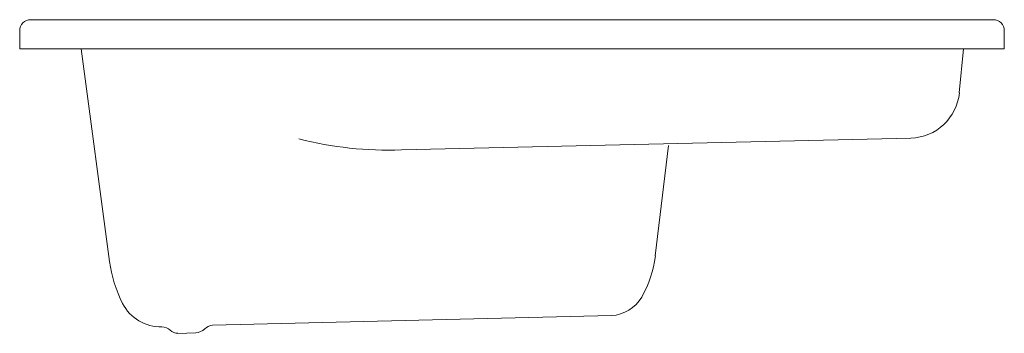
# Model space of a CAD drawing. Header units: millimetres. Extents: x 0 to 1.35, y -0.39 to 0.04.
import ezdxf

# ---------------------------------------------------------------- set-up
doc = ezdxf.new("R2010")
doc.units = ezdxf.units.MM
doc.layers.add('BLOCKS', color=3, linetype='Continuous')

msp = doc.modelspace()

# ---------------------------------------------------------------- linework, layer by layer
at = {"layer": 'BLOCKS', "lineweight": 0}
for p, q in [((0.015, 0.04), (1.335, 0.04)), ((0, 0.025), (0, 0)), ((1.35, 0.025), (1.35, 0)), ((0, 0), (1.35, 0)), ((0.0841, 0), (0.1232, -0.2915)), ((1.2942, 0), (1.2883, -0.0603)), ((1.2219, -0.1225), (0.5233, -0.1387)), ((0.8896, -0.1327), (0.8715, -0.284)), ((0.2644, -0.3792), (0.8112, -0.3658)), ((0.2169, -0.3902), (0.2414, -0.3894))]:
    msp.add_line(p, q, dxfattribs=at)
for centre, radius, start, end in [((0.015, 0.025), 0.015, 90, 180), ((1.335, 0.025), 0.015, 0, 90), ((1.2198, -0.0536), 0.0689, 271.7869, 354.406), ((0.5063, 0.3635), 0.5025, 255.7478, 271.9357), ((0.3008, -0.2677), 0.1792, 187.6314, 207.0271), ((0.7235, -0.2663), 0.1491, 330.1853, 353.164), ((0.1938, -0.3223), 0.0591, 207.0271, 271.1993), ((0.8088, -0.3152), 0.0507, 272.7334, 330.1853), ((0.1954, -0.397), 0.0156, 44.9365, 91.1993), ((0.2165, -0.376), 0.0142, 224.9365, 271.6969), ((0.2409, -0.3716), 0.0178, 271.6969, 315.9871), ((0.2652, -0.3951), 0.0159, 92.7334, 135.9871)]:
    msp.add_arc(centre, radius, start, end, dxfattribs=at)

doc.saveas('drawing.dxf')
